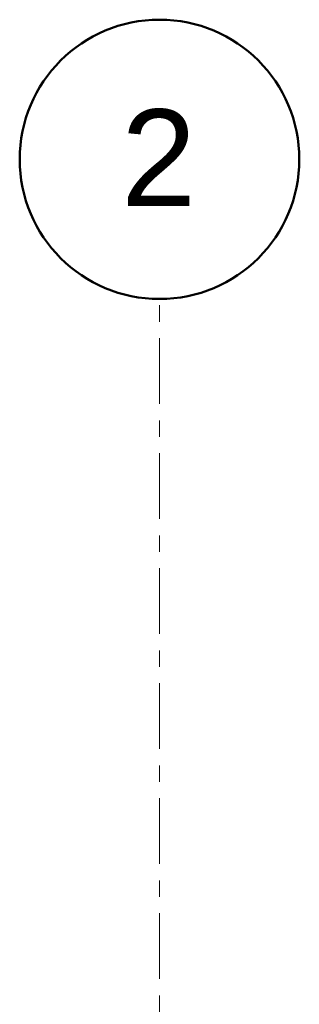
# Model space of a CAD drawing. Header units: inches. Extents: x 416918 to 428455, y -396889 to -395895.
# Tile 11 of 23: x 422196 to 422247, y -396074 to -395895. Entities that reach past the tile are written whole.
import ezdxf

# ---------------------------------------------------------------- set-up
doc = ezdxf.new("R2010")
doc.units = ezdxf.units.IN
doc.header["$MEASUREMENT"] = 0
doc.linetypes.add('Grid Line', pattern=[21, 12, -3, 3, -3])
doc.layers.add('S-GRID', color=1, linetype='Continuous', lineweight=5)
doc.layers.add('S-GRID-IDEN', color=1, linetype='Continuous', lineweight=50)
doc.styles.add('Arial_1', font='arial.ttf', dxfattribs={"height": 450})

# ---------------------------------------------------------------- blocks, each defined once
blk = doc.blocks.new('Grid - Standard-590218-01_Digital Design Building')
at = {"layer": 'S-GRID-IDEN'}
blk.add_circle((0, 0), 6.5, dxfattribs=at)

msp = doc.modelspace()

# ---------------------------------------------------------------- linework, layer by layer
at = {"layer": 'S-GRID', "linetype": 'Grid Line'}
msp.add_line((422221.95597, -396888.8524), (422221.95597, -395945.69479), dxfattribs=at)

# ---------------------------------------------------------------- block references
at = {"layer": 'S-GRID-IDEN', "xscale": 3.922651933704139, "yscale": 3.922651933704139, "zscale": 3.922651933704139}
msp.add_blockref('Grid - Standard-590218-01_Digital Design Building', (422221.95597, -395920.19755), dxfattribs=at)

# ---------------------------------------------------------------- next in the draw order: texts
at = {"layer": 'S-GRID-IDEN', "lineweight": 5, "insert": (422214.94925, -395911.07478), "char_height": 17.65193, "width": 16.6671274, "attachment_point": 1, "style": 'Arial_1', "bg_fill": 3, "box_fill_scale": 1.25, "bg_fill_color": 256, "bg_fill_true_color": 13158600, "bg_fill_transparency": 0}
msp.add_mtext('2', dxfattribs=at)

doc.saveas('drawing.dxf')
